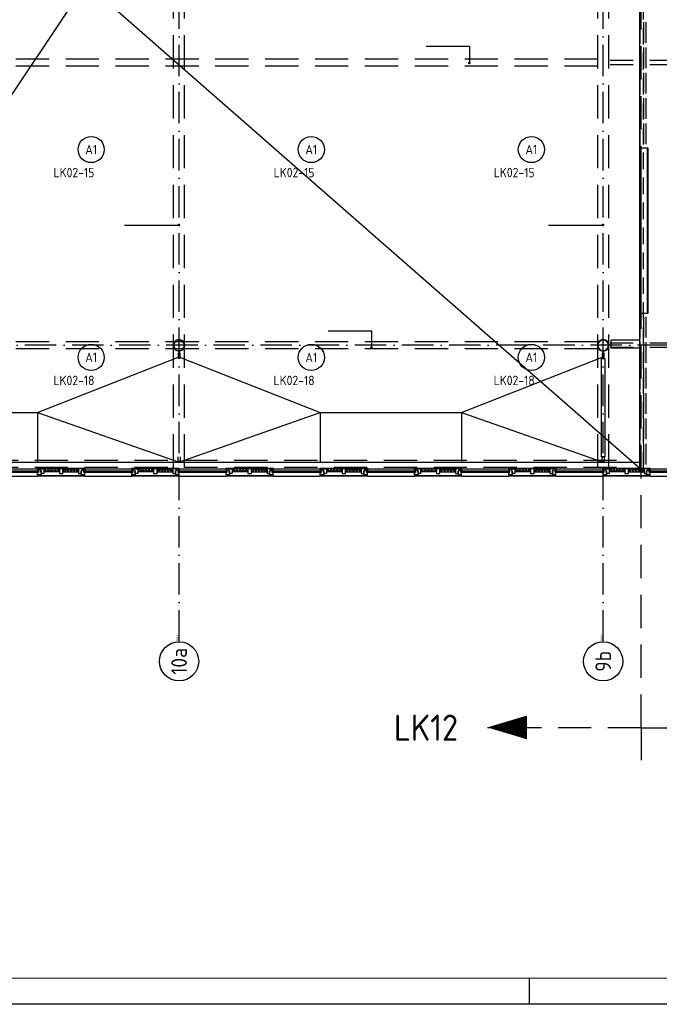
# Model space of a CAD drawing. Header units: millimetres. Extents: x 84333 to 240712, y -2244 to 84291.
# Tile 24 of 88: x 158474 to 170690, y 191 to 18995. Entities that reach past the tile are written whole.
import ezdxf
from ezdxf.enums import TextEntityAlignment as Align

# ---------------------------------------------------------------- set-up
doc = ezdxf.new("R2010")
doc.units = ezdxf.units.MM
doc.header["$LTSCALE"] = 100
for name, pattern in [('DASHDOT', [9, 6, -1.5, 0, -1.5]), ('HIDDEN', [9.525, 6.35, -3.175]), ('HIDDEN2', [4.7625, 3.175, -1.5875])]:
    doc.linetypes.add(name, pattern=pattern)
doc.layers.get('0').update_dxf_attribs({"linetype": 'CONTINUOUS'})
for name, color, linetype in [('AFDELING', 4, 'CONTINUOUS'), ('AL$7----_STRAMIEN', 1, 'DASHDOT'), ('AL21K---_ISOLATIE', 1, 'CONTINUOUS'), ('AL22----_BINNENWAND', 7, 'CONTINUOUS'), ('AL23----_VLOEREN', 4, 'CONTINUOUS'), ('AL28----_KONSTRUKTIE', 3, 'CONTINUOUS'), ('AL31----_BUITENKOZ', 7, 'CONTINUOUS'), ('AL32----_BINNENKOZ', 7, 'CONTINUOUS'), ('ALN-----_BLOCKNAAM', 2, 'CONTINUOUS'), ('ALXOU---_GLAS', 7, 'CONTINUOUS'), ('EB63101-_ATTRIB', 2, 'CONTINUOUS'), ('EL63101-_LICHT-ARM', 3, 'CONTINUOUS'), ('EL6441--_DATACOM', 3, 'CONTINUOUS'), ('LIJN025', 10, 'CONTINUOUS'), ('LIJN050', 90, 'CONTINUOUS'), ('LIJN070', 130, 'CONTINUOUS'), ('MV-BINNENKOZIJN', 1, 'CONTINUOUS'), ('TEKST25', 10, 'CONTINUOUS'), ('TEKST35', 50, 'CONTINUOUS'), ('TEKST50', 90, 'CONTINUOUS')]:
    doc.layers.add(name, color=color, linetype=linetype)
doc.styles.add('1_8', font='ISO', dxfattribs={"height": 1.8})
doc.styles.add('ISO', font='ISO.SHX')
doc.styles.add('MAATVOERING', font='iso.shx')
doc.styles.add('ROMAND', font='romand')
doc.styles.get("Standard").update_dxf_attribs({"font": 'iso.shx'})
doc.styles.add('TECHNIC', font='technic_.ttf')

# ---------------------------------------------------------------- blocks, each defined once
blk = doc.blocks.new('A0-GE')
at = {"layer": 'LIJN025'}
blk.add_line((775, 0), (775, 5), dxfattribs=at)
blk.add_lwpolyline([(1500, 841), (1500, 0), (0, 0), (0, 841)], close=True, dxfattribs=at)
at = {"layer": 'LIJN050', "const_width": 0.2}
blk.add_lwpolyline([(1495, 836), (25, 836), (25, 5), (1495, 5)], close=True, dxfattribs=at)
at = {"layer": 'TEKST25', "style": 'ROMAND', "width": 2.899115}
blk.add_attdef('STATUS', text='', height=2.5, dxfattribs=at).set_placement((1454, 71.5), (1493, 71.5), align=Align.FIT)
at = {"layer": 'TEKST25', "style": 'ISO'}
for tag, p in [('E', (1455.25, 66)), ('NAAM-E', (1466.75, 66)), ('DATUM-E', (1485, 66)), ('D', (1455.25, 61)), ('NAAM-D', (1466.75, 61)), ('DATUM-D', (1485, 61)), ('C', (1455.25, 56)), ('NAAM-C', (1466.75, 56)), ('DATUM-C', (1485, 56)), ('B', (1455.25, 51)), ('NAAM-B', (1466.75, 51)), ('DATUM-B', (1485, 51)), ('A', (1455.25, 46)), ('NAAM-A', (1466.75, 46)), ('DATUM-A', (1485, 46))]:
    blk.add_attdef(tag, text='', height=2.5, dxfattribs=at).set_placement(p, align=Align.CENTER)
for tag, p in [('DATUM', (1332.75, 36.25)), ('SCHAAL', (1368, 36.25)), ('GETEKEND', (1398.25, 36.25)), ('GECONTOL.', (1433, 36.25)), ('FORMAAT', (1463.25, 28.25))]:
    blk.add_attdef(tag, p, '', height=2.5, dxfattribs=at)
at = {"layer": 'TEKST35', "style": 'ISO'}
for tag, p in [('PROJECT', (1334.5, 72.5)), ('PLAATS', (1334.5, 63.5)), ('INSTALLATIE-REGEL1', (1334.5, 52.5)), ('INSTALLATIE-REGEL2', (1334.5, 43.5))]:
    blk.add_attdef(tag, p, '', height=4, dxfattribs=at)
blk.add_attdef('PROJ.NR.', text='', height=4, dxfattribs=at).set_placement((1481, 23), align=Align.CENTER)
at = {"layer": 'TEKST50', "style": 'ISO'}
blk.add_attdef('FILE-NAAM', text='', height=5, dxfattribs=at).set_placement((1473.5, 7.5), align=Align.CENTER)
blk = doc.blocks.new('ES3G00')
at = {"color": 0}
blk.add_circle((0, 0), 2.5, dxfattribs=at)
at = {"color": 0, "style": '1_8'}
for tag, flags, p in [('SCHAK', 8, (3.5, 2.75)), ('A_CODE', 8, (0, 0)), ('GROEP', 8, (-3.5, -2.75)), ('KAST', 9, (3.5, -2.75))]:
    blk.add_attdef(tag, text='', height=1.8, dxfattribs=dict(at, flags=flags)).set_placement(p, align=Align.MIDDLE)
blk = doc.blocks.new('1011')
at = {"layer": 'AL$7----_STRAMIEN', "color": 7, "linetype": 'Continuous'}
blk.add_circle((-750, 0), 750, dxfattribs=at)
at = {"layer": 'AL$7----_STRAMIEN', "color": 3, "linetype": 'Continuous'}
blk.add_attdef('STR-NAAM', text='', height=600, rotation=360, dxfattribs=at).set_placement((-750, 0), align=Align.MIDDLE)
at = {"layer": 'ALN-----_BLOCKNAAM', "linetype": 'Continuous'}
blk.add_text('1011', height=100, dxfattribs=at).set_placement((0, 0))
blk = doc.blocks.new('A$C13e6995e')
at = {"layer": 'AL$7----_STRAMIEN'}
for points in [[(77185, 9360), (77185, 48023)], [(85285, 9360), (85285, 48023)]]:
    blk.add_lwpolyline(points, dxfattribs=at)
at = {"layer": 'AL$7----_STRAMIEN', "color": 1}
blk.add_lwpolyline([(107244, 15020), (59485, 15020), (37921, 15020)], dxfattribs=at)
at = {"layer": 'AL21K---_ISOLATIE', "color": 8, "linetype": 'Continuous'}
for p, q in [((74899, 12661), (74599, 12661)), ((74629, 12661), (74599, 12601)), ((74899, 12601), (74599, 12601)), ((74659, 12601), (74629, 12661)), ((74689, 12661), (74659, 12601)), ((74719, 12601), (74689, 12661)), ((74749, 12661), (74719, 12601)), ((74779, 12601), (74749, 12661)), ((74809, 12661), (74779, 12601)), ((74839, 12601), (74809, 12661)), ((74869, 12661), (74839, 12601)), ((74899, 12601), (74869, 12661)), ((74966, 12661), (75265, 12661)), ((74966, 12661), (74996, 12601)), ((74966, 12601), (75265, 12601)), ((74996, 12601), (75026, 12661)), ((75026, 12661), (75056, 12601)), ((75056, 12601), (75086, 12661)), ((75086, 12661), (75116, 12601)), ((75116, 12601), (75146, 12661)), ((75146, 12661), (75176, 12601)), ((75176, 12601), (75206, 12661)), ((75206, 12661), (75235, 12601)), ((75235, 12601), (75265, 12661)), ((76699, 12661), (76399, 12661)), ((76429, 12661), (76399, 12601)), ((76699, 12601), (76399, 12601)), ((76459, 12601), (76429, 12661)), ((76489, 12661), (76459, 12601)), ((76519, 12601), (76489, 12661)), ((76549, 12661), (76519, 12601)), ((76579, 12601), (76549, 12661)), ((76609, 12661), (76579, 12601)), ((76639, 12601), (76609, 12661)), ((76669, 12661), (76639, 12601)), ((76699, 12601), (76669, 12661)), ((76766, 12661), (77065, 12661)), ((76766, 12661), (76796, 12601)), ((76766, 12601), (77065, 12601)), ((76796, 12601), (76826, 12661)), ((76826, 12661), (76856, 12601)), ((76856, 12601), (76886, 12661)), ((76886, 12661), (76916, 12601)), ((76916, 12601), (76946, 12661)), ((76946, 12661), (76976, 12601)), ((76976, 12601), (77006, 12661)), ((77006, 12661), (77035, 12601)), ((77035, 12601), (77065, 12661)), ((78499, 12661), (78199, 12661)), ((78229, 12661), (78199, 12601)), ((78499, 12601), (78199, 12601)), ((78259, 12601), (78229, 12661)), ((78289, 12661), (78259, 12601)), ((78319, 12601), (78289, 12661)), ((78349, 12661), (78319, 12601)), ((78379, 12601), (78349, 12661)), ((78409, 12661), (78379, 12601)), ((78439, 12601), (78409, 12661)), ((78469, 12661), (78439, 12601)), ((78499, 12601), (78469, 12661)), ((78566, 12661), (78865, 12661)), ((78566, 12661), (78596, 12601)), ((78566, 12601), (78865, 12601)), ((78596, 12601), (78626, 12661)), ((78626, 12661), (78656, 12601)), ((78656, 12601), (78686, 12661)), ((78686, 12661), (78716, 12601)), ((78716, 12601), (78746, 12661)), ((78746, 12661), (78776, 12601)), ((78776, 12601), (78806, 12661)), ((78806, 12661), (78835, 12601)), ((78835, 12601), (78865, 12661)), ((80299, 12661), (79999, 12661)), ((80029, 12661), (79999, 12601)), ((80299, 12601), (79999, 12601)), ((80059, 12601), (80029, 12661)), ((80089, 12661), (80059, 12601)), ((80119, 12601), (80089, 12661)), ((80149, 12661), (80119, 12601)), ((80179, 12601), (80149, 12661)), ((80209, 12661), (80179, 12601)), ((80239, 12601), (80209, 12661)), ((80269, 12661), (80239, 12601)), ((80299, 12601), (80269, 12661)), ((80366, 12661), (80665, 12661)), ((80366, 12661), (80396, 12601)), ((80366, 12601), (80665, 12601)), ((80396, 12601), (80426, 12661)), ((80426, 12661), (80456, 12601)), ((80456, 12601), (80486, 12661)), ((80486, 12661), (80516, 12601)), ((80516, 12601), (80546, 12661)), ((80546, 12661), (80576, 12601)), ((80576, 12601), (80606, 12661)), ((80606, 12661), (80635, 12601)), ((80635, 12601), (80665, 12661)), ((82099, 12661), (81799, 12661)), ((81829, 12661), (81799, 12601)), ((82099, 12601), (81799, 12601)), ((81859, 12601), (81829, 12661)), ((81889, 12661), (81859, 12601)), ((81919, 12601), (81889, 12661)), ((81949, 12661), (81919, 12601)), ((81979, 12601), (81949, 12661)), ((82009, 12661), (81979, 12601)), ((82039, 12601), (82009, 12661)), ((82069, 12661), (82039, 12601)), ((82099, 12601), (82069, 12661)), ((82166, 12661), (82465, 12661)), ((82166, 12661), (82196, 12601)), ((82166, 12601), (82465, 12601)), ((82196, 12601), (82226, 12661)), ((82226, 12661), (82256, 12601)), ((82256, 12601), (82286, 12661)), ((82286, 12661), (82316, 12601)), ((82316, 12601), (82346, 12661)), ((82346, 12661), (82376, 12601)), ((82376, 12601), (82406, 12661)), ((82406, 12661), (82435, 12601)), ((82435, 12601), (82465, 12661)), ((83899, 12661), (83599, 12661)), ((83629, 12661), (83599, 12601)), ((83899, 12601), (83599, 12601)), ((83659, 12601), (83629, 12661)), ((83689, 12661), (83659, 12601)), ((83719, 12601), (83689, 12661)), ((83749, 12661), (83719, 12601)), ((83779, 12601), (83749, 12661)), ((83809, 12661), (83779, 12601)), ((83839, 12601), (83809, 12661)), ((83869, 12661), (83839, 12601)), ((83899, 12601), (83869, 12661)), ((83966, 12661), (84265, 12661)), ((83966, 12661), (83996, 12601)), ((83966, 12601), (84265, 12601)), ((83996, 12601), (84026, 12661)), ((84026, 12661), (84056, 12601)), ((84056, 12601), (84086, 12661)), ((84086, 12661), (84116, 12601)), ((84116, 12601), (84146, 12661)), ((84146, 12661), (84176, 12601)), ((84176, 12601), (84206, 12661)), ((84206, 12661), (84235, 12601)), ((84235, 12601), (84265, 12661)), ((85699, 12661), (85399, 12661)), ((85429, 12661), (85399, 12601)), ((85699, 12601), (85399, 12601)), ((85459, 12601), (85429, 12661)), ((85489, 12661), (85459, 12601)), ((85519, 12601), (85489, 12661)), ((85549, 12661), (85519, 12601)), ((85579, 12601), (85549, 12661)), ((85609, 12661), (85579, 12601)), ((85639, 12601), (85609, 12661)), ((85669, 12661), (85639, 12601)), ((85699, 12601), (85669, 12661)), ((85766, 12661), (86065, 12661)), ((85766, 12661), (85796, 12601)), ((85766, 12601), (86065, 12601)), ((85796, 12601), (85826, 12661)), ((85826, 12661), (85856, 12601)), ((85856, 12601), (85886, 12661)), ((85886, 12661), (85916, 12601)), ((85916, 12601), (85946, 12661)), ((85946, 12661), (85976, 12601)), ((85976, 12601), (86006, 12661)), ((86006, 12661), (86035, 12601)), ((86035, 12601), (86065, 12661))]:
    blk.add_line(p, q, dxfattribs=at)
at = {"layer": 'AL22----_BINNENWAND', "color": 8}
for p, q in [((85987, 15630), (85987, 18792)), ((85987, 18792), (86137, 18792)), ((86137, 18792), (86137, 15630)), ((86137, 15630), (85987, 15630))]:
    blk.add_line(p, q, dxfattribs=at)
at = {"layer": 'AL22----_BINNENWAND', "color": 8, "linetype": 'Continuous'}
for p, q in [((86002, 18792), (86002, 15630)), ((86122, 18792), (86122, 15630))]:
    blk.add_line(p, q, dxfattribs=at)
at = {"layer": 'AL23----_VLOEREN', "color": 8}
for p, q in [((69182, 12640), (85987, 37720)), ((85987, 12673), (85987, 37720)), ((64831, 31191), (85987, 12673))]:
    blk.add_line(p, q, dxfattribs=at)
at = {"layer": 'AL28----_KONSTRUKTIE', "color": 8}
for p, q in [((85987, 15116), (85439, 15116)), ((85439, 14966), (85439, 15116)), ((85987, 14966), (85439, 14966))]:
    blk.add_line(p, q, dxfattribs=at)
for centre, radius, start, end in [((77185, 15020), 110, 0, 180), ((77185, 15020), 102, 0, 180), ((85285, 15020), 110, 0, 180), ((85285, 15020), 102, 0, 180), ((77185, 15020), 110, 180, 0), ((77185, 15020), 102, 180, 0), ((85285, 15020), 110, 180, 0), ((85285, 15020), 102, 180, 0)]:
    blk.add_arc(centre, radius, start, end, dxfattribs=at)
at = {"layer": 'AL31----_BUITENKOZ', "color": 8}
for p, q in [((73582, 12661), (74482, 12661)), ((74482, 12661), (74482, 12676)), ((74482, 12676), (75382, 12676)), ((75382, 12661), (74482, 12661)), ((74499, 12661), (74482, 12661)), ((74482, 12661), (74482, 12622)), ((74482, 12622), (74499, 12622)), ((74499, 12622), (74499, 12661)), ((74499, 12661), (74532, 12661)), ((74499, 12592), (74499, 12661)), ((74532, 12661), (74532, 12626)), ((74532, 12626), (74532, 12661)), ((74532, 12661), (74599, 12661)), ((74532, 12626), (74549, 12626)), ((74549, 12626), (74532, 12626)), ((74549, 12626), (74549, 12547)), ((74549, 12571), (74549, 12626)), ((74599, 12661), (74599, 12571)), ((74899, 12661), (74899, 12571)), ((74966, 12661), (74899, 12661)), ((74966, 12571), (74966, 12661)), ((75265, 12661), (75265, 12571)), ((75332, 12661), (75265, 12661)), ((75332, 12626), (75315, 12626)), ((75315, 12626), (75315, 12547)), ((75315, 12571), (75315, 12626)), ((75315, 12626), (75332, 12626)), ((75365, 12661), (75332, 12661)), ((75332, 12661), (75332, 12626)), ((75332, 12626), (75332, 12661)), ((75365, 12622), (75365, 12661)), ((75365, 12661), (75382, 12661)), ((75365, 12592), (75365, 12661)), ((75382, 12622), (75365, 12622)), ((75382, 12676), (75382, 12661)), ((75382, 12661), (76282, 12661)), ((75382, 12661), (75382, 12622)), ((76282, 12661), (76282, 12676)), ((76282, 12676), (77182, 12676)), ((76299, 12661), (76282, 12661)), ((76282, 12661), (76282, 12622)), ((77182, 12661), (76282, 12661)), ((76282, 12622), (76299, 12622)), ((76299, 12622), (76299, 12661)), ((76299, 12661), (76332, 12661)), ((76299, 12592), (76299, 12661)), ((76332, 12661), (76332, 12626)), ((76332, 12626), (76332, 12661)), ((76332, 12661), (76399, 12661)), ((76332, 12626), (76349, 12626)), ((76349, 12626), (76332, 12626)), ((76349, 12626), (76349, 12547)), ((76349, 12571), (76349, 12626)), ((76399, 12661), (76399, 12571)), ((76699, 12661), (76699, 12571)), ((76766, 12661), (76699, 12661)), ((76766, 12571), (76766, 12661)), ((77065, 12661), (77065, 12571)), ((77132, 12661), (77065, 12661)), ((77115, 12571), (77115, 12626)), ((77115, 12626), (77132, 12626)), ((77132, 12626), (77115, 12626)), ((77115, 12626), (77115, 12547)), ((77132, 12626), (77132, 12661)), ((77165, 12661), (77132, 12661)), ((77132, 12661), (77132, 12626)), ((77165, 12622), (77165, 12661)), ((77165, 12661), (77182, 12661)), ((77165, 12592), (77165, 12661)), ((77182, 12622), (77165, 12622)), ((77182, 12676), (77182, 12661)), ((77182, 12661), (78082, 12661)), ((77182, 12661), (77182, 12622)), ((78082, 12661), (78082, 12676)), ((78082, 12676), (78982, 12676)), ((78982, 12661), (78082, 12661)), ((78099, 12661), (78082, 12661)), ((78082, 12661), (78082, 12622)), ((78082, 12622), (78099, 12622)), ((78099, 12622), (78099, 12661)), ((78099, 12661), (78132, 12661)), ((78099, 12592), (78099, 12661)), ((78132, 12626), (78132, 12661)), ((78132, 12661), (78199, 12661)), ((78132, 12661), (78132, 12626)), ((78149, 12626), (78132, 12626)), ((78132, 12626), (78149, 12626)), ((78149, 12571), (78149, 12626)), ((78149, 12626), (78149, 12547)), ((78199, 12661), (78199, 12571)), ((78499, 12661), (78499, 12571)), ((78566, 12661), (78499, 12661)), ((78566, 12571), (78566, 12661)), ((78865, 12661), (78865, 12571)), ((78932, 12661), (78865, 12661)), ((78915, 12571), (78915, 12626)), ((78915, 12626), (78932, 12626)), ((78932, 12626), (78915, 12626)), ((78915, 12626), (78915, 12547)), ((78932, 12626), (78932, 12661)), ((78965, 12661), (78932, 12661)), ((78932, 12661), (78932, 12626)), ((78965, 12622), (78965, 12661)), ((78965, 12661), (78982, 12661)), ((78965, 12592), (78965, 12661)), ((78982, 12622), (78965, 12622)), ((78982, 12676), (78982, 12661)), ((78982, 12661), (79882, 12661)), ((78982, 12661), (78982, 12622)), ((79882, 12661), (79882, 12676)), ((79882, 12676), (80782, 12676)), ((80782, 12661), (79882, 12661)), ((79899, 12661), (79882, 12661)), ((79882, 12661), (79882, 12622)), ((79882, 12622), (79899, 12622)), ((79899, 12622), (79899, 12661)), ((79899, 12661), (79932, 12661)), ((79899, 12592), (79899, 12661)), ((79932, 12661), (79932, 12626)), ((79932, 12626), (79932, 12661)), ((79932, 12661), (79999, 12661)), ((79932, 12626), (79949, 12626)), ((79949, 12626), (79932, 12626)), ((79949, 12626), (79949, 12547)), ((79949, 12571), (79949, 12626)), ((79999, 12661), (79999, 12571)), ((80299, 12661), (80299, 12571)), ((80366, 12661), (80299, 12661)), ((80366, 12571), (80366, 12661)), ((80665, 12661), (80665, 12571)), ((80732, 12661), (80665, 12661)), ((80732, 12626), (80715, 12626)), ((80715, 12626), (80715, 12547)), ((80715, 12571), (80715, 12626)), ((80715, 12626), (80732, 12626)), ((80765, 12661), (80732, 12661)), ((80732, 12661), (80732, 12626)), ((80732, 12626), (80732, 12661)), ((80765, 12622), (80765, 12661)), ((80765, 12661), (80782, 12661)), ((80765, 12592), (80765, 12661)), ((80782, 12622), (80765, 12622)), ((80782, 12676), (80782, 12661)), ((80782, 12661), (81682, 12661)), ((80782, 12661), (80782, 12622)), ((81682, 12661), (81682, 12676)), ((81682, 12676), (82582, 12676)), ((82582, 12661), (81682, 12661)), ((81699, 12661), (81682, 12661)), ((81682, 12661), (81682, 12622)), ((81682, 12622), (81699, 12622)), ((81699, 12622), (81699, 12661)), ((81699, 12661), (81732, 12661)), ((81699, 12592), (81699, 12661)), ((81732, 12626), (81732, 12661)), ((81732, 12661), (81799, 12661)), ((81732, 12661), (81732, 12626)), ((81749, 12626), (81732, 12626)), ((81732, 12626), (81749, 12626)), ((81749, 12571), (81749, 12626)), ((81749, 12626), (81749, 12547)), ((81799, 12661), (81799, 12571)), ((82099, 12661), (82099, 12571)), ((82166, 12661), (82099, 12661)), ((82166, 12571), (82166, 12661)), ((82465, 12661), (82465, 12571)), ((82532, 12661), (82465, 12661)), ((82515, 12571), (82515, 12626)), ((82515, 12626), (82532, 12626)), ((82532, 12626), (82515, 12626)), ((82515, 12626), (82515, 12547)), ((82532, 12626), (82532, 12661)), ((82565, 12661), (82532, 12661)), ((82532, 12661), (82532, 12626)), ((82565, 12622), (82565, 12661)), ((82565, 12661), (82582, 12661)), ((82565, 12592), (82565, 12661)), ((82582, 12622), (82565, 12622)), ((82582, 12676), (82582, 12661)), ((82582, 12661), (83482, 12661)), ((82582, 12661), (82582, 12622)), ((83482, 12661), (83482, 12676)), ((83482, 12676), (84382, 12676)), ((84382, 12661), (83482, 12661)), ((83499, 12661), (83482, 12661)), ((83482, 12661), (83482, 12622)), ((83482, 12622), (83499, 12622)), ((83499, 12622), (83499, 12661)), ((83499, 12661), (83532, 12661)), ((83499, 12592), (83499, 12661)), ((83532, 12626), (83532, 12661)), ((83532, 12661), (83599, 12661)), ((83532, 12661), (83532, 12626)), ((83549, 12626), (83532, 12626)), ((83532, 12626), (83549, 12626)), ((83549, 12571), (83549, 12626)), ((83549, 12626), (83549, 12547)), ((83599, 12661), (83599, 12571)), ((83899, 12661), (83899, 12571)), ((83966, 12661), (83899, 12661)), ((83966, 12571), (83966, 12661)), ((84265, 12661), (84265, 12571)), ((84332, 12661), (84265, 12661)), ((84332, 12626), (84315, 12626)), ((84315, 12626), (84315, 12547)), ((84315, 12571), (84315, 12626)), ((84315, 12626), (84332, 12626)), ((84365, 12661), (84332, 12661)), ((84332, 12661), (84332, 12626)), ((84332, 12626), (84332, 12661)), ((84365, 12622), (84365, 12661)), ((84365, 12661), (84382, 12661)), ((84365, 12592), (84365, 12661)), ((84382, 12622), (84365, 12622)), ((84382, 12676), (84382, 12661)), ((84382, 12661), (85282, 12661)), ((84382, 12661), (84382, 12622)), ((85282, 12661), (85282, 12676)), ((85282, 12676), (86182, 12676)), ((86182, 12661), (85282, 12661)), ((85299, 12661), (85282, 12661)), ((85282, 12661), (85282, 12622)), ((85282, 12622), (85299, 12622)), ((85299, 12622), (85299, 12661)), ((85299, 12661), (85332, 12661)), ((85299, 12592), (85299, 12661)), ((85332, 12661), (85332, 12626)), ((85332, 12626), (85332, 12661)), ((85332, 12661), (85399, 12661)), ((85332, 12626), (85349, 12626)), ((85349, 12626), (85332, 12626)), ((85349, 12626), (85349, 12547)), ((85349, 12571), (85349, 12626)), ((85399, 12661), (85399, 12571)), ((85699, 12661), (85699, 12571)), ((85766, 12661), (85699, 12661)), ((85766, 12571), (85766, 12661)), ((86065, 12661), (86065, 12571)), ((86132, 12661), (86065, 12661)), ((86132, 12626), (86115, 12626)), ((86115, 12626), (86115, 12547)), ((86115, 12571), (86115, 12626)), ((86115, 12626), (86132, 12626)), ((86165, 12661), (86132, 12661)), ((86132, 12661), (86132, 12626)), ((86132, 12626), (86132, 12661)), ((86165, 12622), (86165, 12661)), ((86165, 12661), (86182, 12661)), ((86165, 12592), (86165, 12661)), ((86182, 12622), (86165, 12622)), ((86182, 12676), (86182, 12661)), ((86182, 12661), (87082, 12661)), ((86182, 12661), (86182, 12622)), ((73582, 12520), (74482, 12520)), ((74482, 12547), (74482, 12592)), ((74482, 12592), (74499, 12592)), ((74549, 12547), (74482, 12547)), ((74482, 12520), (74482, 12532)), ((74482, 12532), (75382, 12532)), ((75382, 12520), (74482, 12520)), ((74492, 12532), (74492, 12547)), ((74492, 12547), (74535, 12547)), ((74535, 12532), (74492, 12532)), ((74535, 12547), (74535, 12532)), ((74599, 12571), (74549, 12571)), ((74899, 12571), (74966, 12571)), ((75265, 12571), (75315, 12571)), ((75315, 12547), (75382, 12547)), ((75329, 12547), (75329, 12532)), ((75372, 12547), (75329, 12547)), ((75329, 12532), (75372, 12532)), ((75382, 12592), (75365, 12592)), ((75372, 12532), (75372, 12547)), ((75382, 12547), (75382, 12592)), ((75382, 12532), (75382, 12520)), ((75382, 12520), (76282, 12520)), ((76282, 12547), (76282, 12592)), ((76282, 12592), (76299, 12592)), ((76349, 12547), (76282, 12547)), ((76282, 12520), (76282, 12532)), ((76282, 12532), (77182, 12532)), ((77182, 12520), (76282, 12520)), ((76292, 12532), (76292, 12547)), ((76292, 12547), (76335, 12547)), ((76335, 12532), (76292, 12532)), ((76335, 12547), (76335, 12532)), ((76399, 12571), (76349, 12571)), ((76699, 12571), (76766, 12571)), ((77065, 12571), (77115, 12571)), ((77115, 12547), (77182, 12547)), ((77129, 12547), (77129, 12532)), ((77172, 12547), (77129, 12547)), ((77129, 12532), (77172, 12532)), ((77182, 12592), (77165, 12592)), ((77172, 12532), (77172, 12547)), ((77182, 12547), (77182, 12592)), ((77182, 12532), (77182, 12520)), ((77182, 12520), (78082, 12520)), ((78082, 12547), (78082, 12592)), ((78082, 12592), (78099, 12592)), ((78149, 12547), (78082, 12547)), ((78082, 12520), (78082, 12532)), ((78082, 12532), (78982, 12532)), ((78982, 12520), (78082, 12520)), ((78092, 12532), (78092, 12547)), ((78092, 12547), (78135, 12547)), ((78135, 12532), (78092, 12532)), ((78135, 12547), (78135, 12532)), ((78199, 12571), (78149, 12571)), ((78499, 12571), (78566, 12571)), ((78865, 12571), (78915, 12571)), ((78915, 12547), (78982, 12547)), ((78929, 12547), (78929, 12532)), ((78972, 12547), (78929, 12547)), ((78929, 12532), (78972, 12532)), ((78982, 12592), (78965, 12592)), ((78972, 12532), (78972, 12547)), ((78982, 12547), (78982, 12592)), ((78982, 12532), (78982, 12520)), ((78982, 12520), (79882, 12520)), ((79882, 12547), (79882, 12592)), ((79882, 12592), (79899, 12592)), ((79949, 12547), (79882, 12547)), ((79882, 12520), (79882, 12532)), ((79882, 12532), (80782, 12532)), ((80782, 12520), (79882, 12520)), ((79892, 12532), (79892, 12547)), ((79892, 12547), (79935, 12547)), ((79935, 12532), (79892, 12532)), ((79935, 12547), (79935, 12532)), ((79999, 12571), (79949, 12571)), ((80299, 12571), (80366, 12571)), ((80665, 12571), (80715, 12571)), ((80715, 12547), (80782, 12547)), ((80729, 12547), (80729, 12532)), ((80772, 12547), (80729, 12547)), ((80729, 12532), (80772, 12532)), ((80782, 12592), (80765, 12592)), ((80772, 12532), (80772, 12547)), ((80782, 12547), (80782, 12592)), ((80782, 12532), (80782, 12520)), ((80782, 12520), (81682, 12520)), ((81682, 12547), (81682, 12592)), ((81682, 12592), (81699, 12592)), ((81749, 12547), (81682, 12547)), ((81682, 12520), (81682, 12532)), ((81682, 12532), (82582, 12532)), ((82582, 12520), (81682, 12520)), ((81692, 12532), (81692, 12547)), ((81692, 12547), (81735, 12547)), ((81735, 12532), (81692, 12532)), ((81735, 12547), (81735, 12532)), ((81799, 12571), (81749, 12571)), ((82099, 12571), (82166, 12571)), ((82465, 12571), (82515, 12571)), ((82515, 12547), (82582, 12547)), ((82529, 12547), (82529, 12532)), ((82572, 12547), (82529, 12547)), ((82529, 12532), (82572, 12532)), ((82582, 12592), (82565, 12592)), ((82572, 12532), (82572, 12547)), ((82582, 12547), (82582, 12592)), ((82582, 12532), (82582, 12520)), ((82582, 12520), (83482, 12520)), ((83482, 12547), (83482, 12592)), ((83482, 12592), (83499, 12592)), ((83549, 12547), (83482, 12547)), ((83482, 12520), (83482, 12532)), ((83482, 12532), (84382, 12532)), ((84382, 12520), (83482, 12520)), ((83492, 12532), (83492, 12547)), ((83492, 12547), (83535, 12547)), ((83535, 12532), (83492, 12532)), ((83535, 12547), (83535, 12532)), ((83599, 12571), (83549, 12571)), ((83899, 12571), (83966, 12571)), ((84265, 12571), (84315, 12571)), ((84315, 12547), (84382, 12547)), ((84329, 12547), (84329, 12532)), ((84372, 12547), (84329, 12547)), ((84329, 12532), (84372, 12532)), ((84382, 12592), (84365, 12592)), ((84372, 12532), (84372, 12547)), ((84382, 12547), (84382, 12592)), ((84382, 12532), (84382, 12520)), ((84382, 12520), (85282, 12520)), ((85282, 12547), (85282, 12592)), ((85282, 12592), (85299, 12592)), ((85349, 12547), (85282, 12547)), ((85282, 12520), (85282, 12532)), ((85282, 12532), (86182, 12532)), ((86182, 12520), (85282, 12520)), ((85292, 12532), (85292, 12547)), ((85292, 12547), (85335, 12547)), ((85335, 12532), (85292, 12532)), ((85335, 12547), (85335, 12532)), ((85399, 12571), (85349, 12571)), ((85699, 12571), (85766, 12571)), ((86065, 12571), (86115, 12571)), ((86115, 12547), (86182, 12547)), ((86129, 12547), (86129, 12532)), ((86172, 12547), (86129, 12547)), ((86129, 12532), (86172, 12532)), ((86182, 12592), (86165, 12592)), ((86172, 12532), (86172, 12547)), ((86182, 12547), (86182, 12592)), ((86182, 12532), (86182, 12520)), ((86182, 12520), (87082, 12520))]:
    blk.add_line(p, q, dxfattribs=at)
at = {"layer": 'AL32----_BINNENKOZ', "color": 8, "linetype": 'HIDDEN2'}
for p, q in [((85987, 12667), (85987, 37719)), ((86056, 12667), (86056, 37719))]:
    blk.add_line(p, q, dxfattribs=at)
at = {"layer": 'AL32----_BINNENKOZ', "color": 8}
for p, q in [((85987, 21211), (85987, 20782)), ((86054, 21194), (86054, 20799)), ((86101, 21194), (86101, 20799)), ((85987, 20726), (85987, 20297)), ((86054, 20709), (86054, 20314)), ((86101, 20709), (86101, 20314)), ((85987, 20241), (85987, 19812)), ((86054, 20224), (86054, 19829)), ((86101, 20224), (86101, 19829)), ((85987, 19756), (85987, 19327)), ((86054, 19739), (86054, 19344)), ((86101, 19739), (86101, 19344)), ((85987, 19271), (85987, 18842)), ((86054, 19254), (86054, 18859)), ((86101, 19254), (86101, 18859)), ((85987, 15580), (85987, 15151)), ((86054, 15563), (86054, 15168)), ((86101, 15563), (86101, 15168)), ((85987, 15095), (85987, 14666)), ((86054, 15078), (86054, 14683)), ((86101, 15078), (86101, 14683)), ((77165, 14870), (77165, 14770)), ((77205, 14870), (77165, 14870)), ((77205, 14770), (77205, 14870)), ((85265, 14870), (85265, 14770)), ((85305, 14870), (85265, 14870)), ((85305, 14770), (85305, 14870)), ((74482, 13737), (77185, 14798)), ((77182, 14798), (79882, 13737)), ((82582, 13737), (85285, 14798)), ((85255, 12889), (85255, 14770)), ((85255, 14770), (85315, 14770)), ((85265, 14770), (85305, 14770)), ((85315, 14770), (85315, 12889)), ((85987, 14610), (85987, 14181)), ((86054, 14593), (86054, 14198)), ((86101, 14593), (86101, 14198)), ((85987, 14125), (85987, 13696)), ((86054, 14108), (86054, 13713)), ((86101, 14108), (86101, 13713)), ((71782, 13737), (74482, 13737)), ((74482, 13737), (77185, 12789)), ((74482, 13737), (74482, 12789)), ((77182, 12789), (79882, 13737)), ((79882, 13737), (82582, 13737)), ((79882, 13737), (79882, 12789)), ((82582, 13737), (85285, 12789)), ((82582, 13737), (82582, 12789)), ((85987, 13640), (85987, 13211)), ((86054, 13623), (86054, 13228)), ((86101, 13623), (86101, 13228)), ((85987, 13155), (85987, 12726)), ((86054, 13138), (86054, 12743)), ((86101, 13138), (86101, 12743)), ((68157, 12789), (85987, 12789)), ((77165, 12789), (77165, 12889)), ((77205, 12789), (77165, 12789)), ((77205, 12889), (77205, 12789)), ((85315, 12889), (85255, 12889)), ((85265, 12789), (85265, 12889)), ((85265, 12889), (85305, 12889)), ((85305, 12789), (85265, 12789)), ((85305, 12889), (85305, 12789))]:
    blk.add_line(p, q, dxfattribs=at)
at = {"layer": 'ALXOU---_GLAS', "color": 8}
for p, q in [((73565, 12622), (74499, 12622)), ((74499, 12622), (74499, 12592)), ((75365, 12592), (75365, 12622)), ((75365, 12622), (76299, 12622)), ((76299, 12622), (76299, 12592)), ((77165, 12592), (77165, 12622)), ((77165, 12622), (78099, 12622)), ((78099, 12622), (78099, 12592)), ((78965, 12592), (78965, 12622)), ((78965, 12622), (79899, 12622)), ((79899, 12622), (79899, 12592)), ((80765, 12592), (80765, 12622)), ((80765, 12622), (81699, 12622)), ((81699, 12622), (81699, 12592)), ((82565, 12592), (82565, 12622)), ((82565, 12622), (83499, 12622)), ((83499, 12622), (83499, 12592)), ((84365, 12592), (84365, 12622)), ((84365, 12622), (85299, 12622)), ((85299, 12622), (85299, 12592)), ((86165, 12592), (86165, 12622)), ((86165, 12622), (87099, 12622)), ((74499, 12592), (73565, 12592)), ((76299, 12592), (75365, 12592)), ((78099, 12592), (77165, 12592)), ((79899, 12592), (78965, 12592)), ((81699, 12592), (80765, 12592)), ((83499, 12592), (82565, 12592)), ((85299, 12592), (84365, 12592)), ((87099, 12592), (86165, 12592))]:
    blk.add_line(p, q, dxfattribs=at)
at = {"layer": 'MV-BINNENKOZIJN'}
for p, q in [((81907, 20731), (82729, 20731)), ((82729, 20731), (82729, 20413)), ((76141, 17318), (77183, 17318)), ((84240, 17318), (85282, 17318)), ((80035, 15295), (80857, 15295)), ((80857, 15295), (80857, 14977))]:
    blk.add_line(p, q, dxfattribs=at)
at = {"layer": 'MV-BINNENKOZIJN', "color": 2, "linetype": 'HIDDEN'}
for p, q in [((85180, 20488), (60190, 20488)), ((85180, 20353), (60190, 20353)), ((85541, 12822), (55527, 12822)), ((85541, 12687), (55527, 12687))]:
    blk.add_line(p, q, dxfattribs=at)
for points in [[(77080, 12686), (77080, 36726)], [(77290, 12686), (77290, 36726)], [(85180, 12686), (85180, 36726)], [(85390, 12686), (85390, 36726)], [(89668, 20457), (85421, 20457)], [(89668, 20374), (85421, 20374)], [(85180, 15088), (60190, 15088)], [(89668, 15061), (85421, 15061)], [(85180, 14953), (60190, 14953)], [(89668, 14979), (85421, 14979)]]:
    blk.add_lwpolyline(points, dxfattribs=at)
at = {"layer": 'MV-BINNENKOZIJN', "const_width": 25}
for points in [[(82716, 20413, 1), (82741, 20413, 1)], [(77170, 17318, 1), (77195, 17318, 1)], [(85269, 17318, 1), (85294, 17318, 1)], [(80845, 14977, 1), (80870, 14977, 1)]]:
    blk.add_lwpolyline(points, format="xyb", close=True, dxfattribs=at)
at = {"layer": 'AL$7----_STRAMIEN', "xscale": 0.5, "yscale": 0.5, "zscale": 0.5, "rotation": 90.00000000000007}
for p, values in [((77185, 9360), {'STR-NAAM': '10a'}), ((85285, 9360), {'STR-NAAM': '9b'})]:
    blk.add_blockref('1011', p, dxfattribs=at).add_auto_attribs(values)
at = {"layer": 'AFDELING', "color": 8, "style": 'TECHNIC'}
for p in [(92219, 54468), (58038, 41625), (88108, 41444)]:
    blk.add_attdef('VIDE', text='', height=500, dxfattribs=at).set_placement(p, align=Align.CENTER)
blk.add_attdef('VIDE', text='', height=500, rotation=90, dxfattribs=at).set_placement((75129, 25766), align=Align.CENTER)

msp = doc.modelspace()

# ---------------------------------------------------------------- linework, layer by layer
at = {"layer": 'LIJN050'}
msp.add_lwpolyline([(167405, 5479, 0, 453, 0), (168160, 5479, 453, 453, 0)], format="xyseb", dxfattribs=at)
at = {"layer": 'LIJN070', "linetype": 'HIDDEN'}
for p, q in [((170344, 5472), (170344, 34182)), ((170344, 5472), (167408, 5472)), ((170344, 5472), (170344, 4854)), ((170363, 5472), (173300, 5472))]:
    msp.add_line(p, q, dxfattribs=at)

# ---------------------------------------------------------------- block references
at = {"xscale": 100, "yscale": 100, "zscale": 100}
msp.add_blockref('A0-GE', (90712, 191), dxfattribs=at)
at = {"layer": 'EL63101-_LICHT-ARM'}
ref = msp.add_blockref('ES3G00', (159839, 16515, 3500), dxfattribs=dict(at, xscale=100, yscale=100, zscale=100))
ref.add_attrib('A_CODE', 'A1', dxfattribs={"layer": 'EB63101-_ATTRIB', "color": 1, "height": 180, "style": '1_8', "flags": 8}).set_placement((159839, 16515, 3500), align=Align.MIDDLE)
ref.add_attrib('GROEP', 'LK02-15', dxfattribs={"layer": 'EB63101-_ATTRIB', "color": 1, "height": 180, "style": '1_8', "flags": 8}).set_placement((159510, 16076, 3500), align=Align.MIDDLE)
ref = msp.add_blockref('ES3G00', (164043, 16515, 3500), dxfattribs=dict(at, xscale=100, yscale=100, zscale=100))
ref.add_attrib('A_CODE', 'A1', dxfattribs={"layer": 'EB63101-_ATTRIB', "color": 1, "height": 180, "style": '1_8', "flags": 8}).set_placement((164043, 16515, 3500), align=Align.MIDDLE)
ref.add_attrib('GROEP', 'LK02-15', dxfattribs={"layer": 'EB63101-_ATTRIB', "color": 1, "height": 180, "style": '1_8', "flags": 8}).set_placement((163714, 16076, 3500), align=Align.MIDDLE)
ref = msp.add_blockref('ES3G00', (168247, 16515, 3500), dxfattribs=dict(at, xscale=100, yscale=100, zscale=100))
ref.add_attrib('A_CODE', 'A1', dxfattribs={"layer": 'EB63101-_ATTRIB', "color": 1, "height": 180, "style": '1_8', "flags": 8}).set_placement((168247, 16515, 3500), align=Align.MIDDLE)
ref.add_attrib('GROEP', 'LK02-15', dxfattribs={"layer": 'EB63101-_ATTRIB', "color": 1, "height": 180, "style": '1_8', "flags": 8}).set_placement((167918, 16076, 3500), align=Align.MIDDLE)
ref = msp.add_blockref('ES3G00', (159839, 12545, 3500), dxfattribs=dict(at, xscale=100, yscale=100, zscale=100))
ref.add_attrib('A_CODE', 'A1', dxfattribs={"layer": 'EB63101-_ATTRIB', "color": 1, "height": 180, "style": '1_8', "flags": 8}).set_placement((159839, 12545, 3500), align=Align.MIDDLE)
ref.add_attrib('GROEP', 'LK02-18', dxfattribs={"layer": 'EB63101-_ATTRIB', "color": 1, "height": 180, "style": '1_8', "flags": 8}).set_placement((159510, 12106, 3500), align=Align.MIDDLE)
ref = msp.add_blockref('ES3G00', (164043, 12545, 3500), dxfattribs=dict(at, xscale=100, yscale=100, zscale=100))
ref.add_attrib('A_CODE', 'A1', dxfattribs={"layer": 'EB63101-_ATTRIB', "color": 1, "height": 180, "style": '1_8', "flags": 8}).set_placement((164043, 12545, 3500), align=Align.MIDDLE)
ref.add_attrib('GROEP', 'LK02-18', dxfattribs={"layer": 'EB63101-_ATTRIB', "color": 1, "height": 180, "style": '1_8', "flags": 8}).set_placement((163714, 12106, 3500), align=Align.MIDDLE)
ref = msp.add_blockref('ES3G00', (168247, 12545, 3500), dxfattribs=dict(at, xscale=100, yscale=100, zscale=100))
ref.add_attrib('A_CODE', 'A1', dxfattribs={"layer": 'EB63101-_ATTRIB', "color": 1, "height": 180, "style": '1_8', "flags": 8}).set_placement((168247, 12545, 3500), align=Align.MIDDLE)
ref.add_attrib('GROEP', 'LK02-18', dxfattribs={"layer": 'EB63101-_ATTRIB', "color": 1, "height": 180, "style": '1_8', "flags": 8}).set_placement((167918, 12106, 3500), align=Align.MIDDLE)
at = {"layer": 'EL6441--_DATACOM'}
msp.add_blockref('A$C13e6995e', (84333, -2244), dxfattribs=at)

# ---------------------------------------------------------------- texts
at = {"layer": 'TEKST50', "style": 'MAATVOERING'}
msp.add_text('LK12', height=500, dxfattribs=at).set_placement((165621, 5224))

doc.saveas('drawing.dxf')
